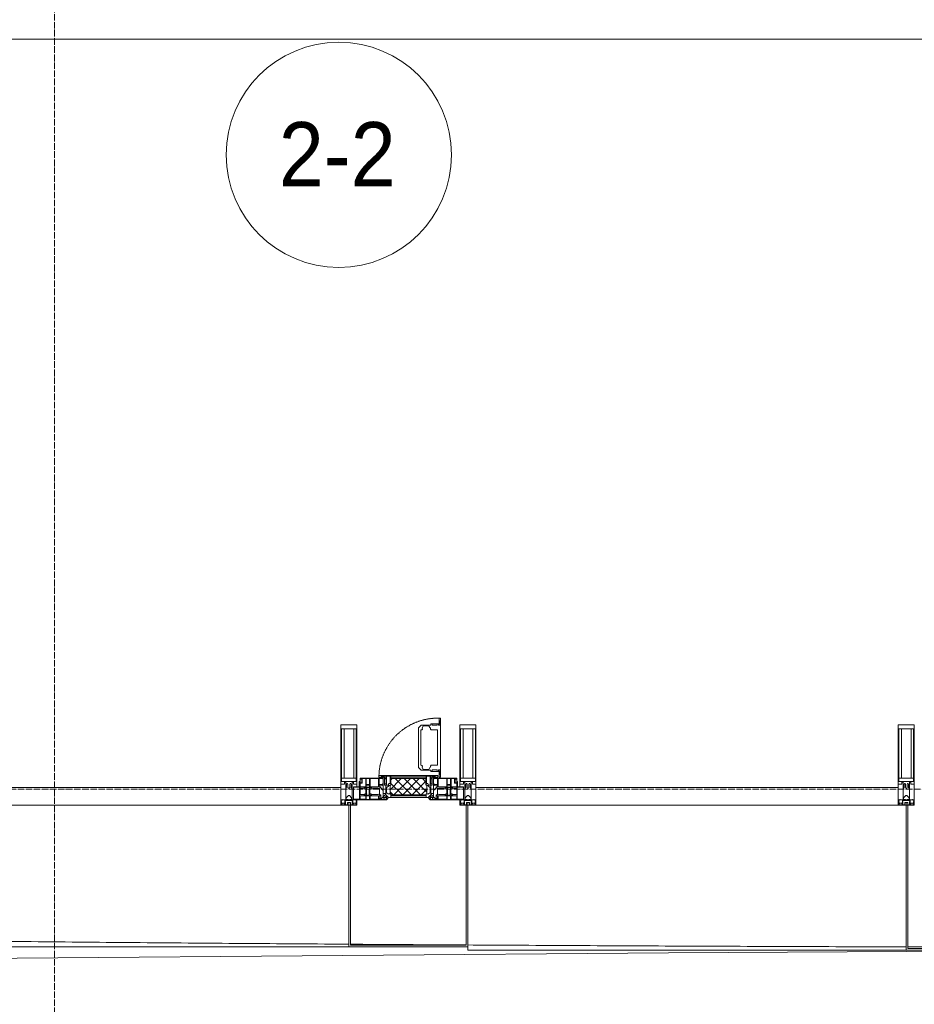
# Model space of a CAD drawing. Header units: millimetres. Extents: x 5617 to 109543, y 7718 to 202726.
# Tile 45 of 84: x 48206 to 50986, y 14731 to 17791. Entities that reach past the tile are written whole.
import ezdxf

# ---------------------------------------------------------------- set-up
doc = ezdxf.new("R2010")
doc.units = ezdxf.units.MM
for name, pattern in [('-D1-02х01', [3, 2, -1]), ('ADSK_Линия сетки', [25, 20, -2.5, 0, -2.5]), ('Линия сетки', [25, 20, -2.5, 0, -2.5])]:
    doc.linetypes.add(name, pattern=pattern)
for name, color, linetype, lineweight in [('Импосты витража', 7, 'Continuous', 18), ('Колонны', 7, 'Continuous', 18), ('Марки помещений', 7, 'Continuous', 20), ('Окна', 7, 'Continuous', 18), ('Оси', 7, 'Continuous', 9), ('Панели витража', 7, 'Continuous', 18), ('Форма', 7, 'Continuous', 18), ('Элементы узлов', 7, 'Continuous', 18)]:
    doc.layers.add(name, color=color, linetype=linetype, lineweight=lineweight)
doc.styles.add('Arial_3', font='arial.ttf', dxfattribs={"width": 0.9, "height": 200})

# ---------------------------------------------------------------- blocks, each defined once
blk = doc.blocks.new('Rectangular Mullion - 50Wx250H-2623690-МКСС_К4_L16_54_900_')
at = {"layer": 'Элементы узлов', "color": 253, "lineweight": 5, "true_color": 0xaaaaaa}
for p, q in [((-25, 65.2), (-25, 250)), ((-25, 250), (0, 250)), ((25, 250), (0, 250)), ((25, 65.2), (25, 250)), ((-23, 237.3), (0, 237.3)), ((-23, 237.3), (-23, 73.6)), ((-14.9, 84), (-14.9, 237.3)), ((23, 237.3), (0, 237.3)), ((14.9, 84), (14.9, 237.3)), ((23, 237.3), (23, 73.6)), ((-14, 65.2), (-25, 65.2)), ((0, 84), (-23, 84)), ((-0.5, 73.6), (-23, 73.6)), ((-14, 71.3), (-14, 65.2)), ((-10, 71.3), (-14, 71.3)), ((-10, 53), (-10, 71.3)), ((-7, 65.2), (-5.9, 67.3)), ((-7, 65.2), (-7, 54.7)), ((-4.1, 67.3), (-5.9, 67.3)), ((-4.1, 67.3), (-2.9, 65.1)), ((-2.9, 65.1), (-2.9, 54.6)), ((0, 84), (23, 84)), ((0.5, 73.6), (23, 73.6)), ((4.1, 67.3), (2.9, 65.1)), ((2.9, 65.1), (2.9, 54.6)), ((4.1, 67.3), (5.9, 67.3)), ((7, 65.2), (5.9, 67.3)), ((7, 65.2), (7, 54.7)), ((10, 71.3), (14, 71.3)), ((10, 53), (10, 71.3)), ((14, 71.3), (14, 65.2)), ((14, 65.2), (25, 65.2)), ((-8.7, 53), (-10, 53)), ((-10, 53), (-10, 17)), ((-8.7, 53), (-7, 54.7)), ((-1.3, 53), (-2.9, 54.6)), ((0, 53), (-1.3, 53)), ((0, 53), (1.3, 53)), ((1.3, 53), (2.9, 54.6)), ((8.7, 53), (7, 54.7)), ((8.7, 53), (10, 53)), ((10, 53), (10, 17)), ((-23.8, 14.6), (-25, 14.2)), ((-25, 0), (-25, 14.2)), ((-22.3, 17), (-23.8, 17)), ((-23.8, 17), (-23.8, 14.6)), ((-22.5, 10.6), (-23.8, 14.6)), ((-22.5, 10.6), (-23.7, 9.9)), ((-23.7, 1.3), (-23.7, 9.9)), ((-23.7, 1.3), (-11.8, 1.3)), ((-23.2, 10.2), (-22.5, 8)), ((-22.5, 8), (-22.5, 4.5)), ((-21.3, 4.5), (-22.5, 4.5)), ((-22.3, 17), (-22.3, 16)), ((-22.3, 16), (-21.3, 16)), ((-19, 17.6), (-21.3, 16)), ((-21.3, 4.5), (-21.3, 6.5)), ((-21.3, 6.5), (-14.2, 6.5)), ((-18.4, 16.6), (-19, 17.6)), ((-7.4, 16.6), (-18.4, 16.6)), ((-14.2, 6.5), (-14.2, 4.5)), ((-13.2, 4.5), (-14.2, 4.5)), ((-13.2, 4.5), (-12.2, 7.2)), ((-12.7, 7.6), (-11.3, 11.4)), ((-12.7, 7.6), (-11.8, 6.9)), ((-12.2, 9), (-12.2, 14.8)), ((-12.2, 14.8), (0, 14.8)), ((-11.8, 1.3), (-11.8, 6.9)), ((-10.5, 11.2), (-11.3, 11.4)), ((-10.5, 1.5), (-10.5, 11.2)), ((-4.8, 1.5), (-10.5, 1.5)), ((-10, 17), (-7.5, 17)), ((-8.5, 23), (-1.5, 30)), ((-8.5, 18.5), (-8.5, 23)), ((-7.5, 18.5), (-8.5, 18.5)), ((-7.5, 17), (-7.5, 18.5)), ((-7.4, 18), (-7.4, 16.6)), ((-2.6, 18), (-7.4, 18)), ((0, 8), (-4.8, 8)), ((-4.8, 1.5), (-4.8, 8)), ((-2.6, 18), (-2.6, 16.8)), ((-2.6, 16.8), (0, 16.8)), ((-1.5, 30), (0, 30)), ((1.5, 30), (0, 30)), ((2.6, 16.8), (0, 16.8)), ((0, 14.8), (0, 16.8)), ((0, 14.8), (0, 16.8)), ((12.2, 14.8), (0, 14.8)), ((0, 0), (0, 8)), ((0, 8), (4.8, 8)), ((0, 0), (0, 8)), ((8.5, 23), (1.5, 30)), ((2.6, 18), (2.6, 16.8)), ((2.6, 18), (7.4, 18)), ((4.8, 1.5), (4.8, 8)), ((4.8, 1.5), (10.5, 1.5)), ((7.4, 18), (7.4, 16.6)), ((7.4, 16.6), (18.4, 16.6)), ((7.5, 18.5), (8.5, 18.5)), ((7.5, 17), (7.5, 18.5)), ((10, 17), (7.5, 17)), ((8.5, 18.5), (8.5, 23)), ((10.5, 11.2), (11.3, 11.4)), ((10.5, 1.5), (10.5, 11.2)), ((12.7, 7.6), (11.3, 11.4)), ((12.7, 7.6), (11.8, 6.9)), ((11.8, 1.3), (11.8, 6.9)), ((23.7, 1.3), (11.8, 1.3)), ((12.2, 9), (12.2, 14.8)), ((13.2, 4.5), (12.2, 7.2)), ((13.2, 4.5), (14.2, 4.5)), ((21.3, 6.5), (14.2, 6.5)), ((14.2, 6.5), (14.2, 4.5)), ((18.4, 16.6), (19, 17.6)), ((19, 17.6), (21.3, 16)), ((22.3, 16), (21.3, 16)), ((21.3, 4.5), (21.3, 6.5)), ((21.3, 4.5), (22.5, 4.5)), ((22.3, 17), (22.3, 16)), ((22.3, 17), (23.8, 17)), ((22.5, 10.6), (23.8, 14.6)), ((22.5, 10.6), (23.7, 9.9)), ((23.2, 10.2), (22.5, 8)), ((22.5, 8), (22.5, 4.5)), ((23.7, 1.3), (23.7, 9.9)), ((23.8, 17), (23.8, 14.6)), ((23.8, 14.6), (25, 14.2)), ((25, 0), (25, 14.2)), ((-25, 0), (0, 0)), ((25, 0), (0, 0))]:
    blk.add_line(p, q, dxfattribs=at)
for centre, start, end in [((-0.5, 73.1), 360, 90), ((0.5, 73.1), 90, 180)]:
    blk.add_arc(centre, 0.5, start, end, dxfattribs=at)
blk = doc.blocks.new('Rectangular Mullion - R_StandardFrame_50Wx250H-V47-МКСС_К4_L16_54_900_')
at = {"layer": 'Импосты витража', "color": 253, "lineweight": 5, "true_color": 0xaaaaaa}
for p, q in [((-25, -250), (-25, 0)), ((-25, 0), (0, 0)), ((5, 0), (25, 0)), ((25, 0), (25, -250)), ((25, -250), (-25, -250))]:
    blk.add_line(p, q, dxfattribs=at)
blk = doc.blocks.new('System Panel - A_PAN_Glass-7508020-МКСС_К4_L16_54_900_')
at = {"layer": 'Панели витража', "color": 253, "lineweight": 5, "true_color": 0xaaaaaa}
for p, q in [((656.25, 55), (-656.25, 55)), ((-656.25, 55), (-656.25, 0)), ((656.25, 0), (656.25, 55)), ((-656.25, 0), (656.25, 0))]:
    blk.add_line(p, q, dxfattribs=at)
blk = doc.blocks.new('A_PAN_Створка - 383мм-V55-МКСС_К4_L16_54_900_')
at = {"layer": 'Панели витража', "lineweight": 5}
h = blk.add_hatch(dxfattribs=at)
h.set_pattern_fill('FP_6', color=256, style=0, pattern_type=2)
h.set_pattern_definition([(45, (-120550, -15350), (-14.1421356, 14.1421356), []), (135, (-120550, -15350), (-14.1421356, -14.1421356), [])])
h.paths.add_polyline_path([(-54.5, 31.8), (54.5, 31.8), (54.9, 34.1), (57.2, 36.4), (57.2, 60.8), (54.6, 63.4), (53.6, 82.7), (-54.6, 81.8), (-54.6, 63.4), (-57.2, 60.8), (-57.2, 36.4), (-54.9, 34.1)])
at = {"layer": 'Окна', "lineweight": 5}
for p, q in [((39.7, 249), (31.1, 240.4)), ((70.1, 249), (39.7, 249)), ((45.9, 246.8), (45, 244.7)), ((63.3, 246.8), (45.9, 246.8)), ((64.1, 245), (63.3, 246.8)), ((64.1, 245), (66.7, 241)), ((70.1, 252.9), (70.1, 249)), ((95.1, 252.9), (70.1, 252.9)), ((74.1, 248.4), (74.1, 252.9)), ((89.1, 248.4), (74.1, 248.4)), ((89.1, 252.9), (89.1, 248.4)), ((93.1, 248.4), (93.1, 252.9)), ((97.9, 248.4), (93.1, 248.4)), ((95.1, 270.5), (95.1, 252.9)), ((99.6, 270.5), (95.1, 270.5)), ((97.9, 262.4), (95.1, 262.4)), ((97.9, 262.4), (97.9, 248.4)), ((99.6, 270.5), (99.6, 87.5)), ((31.1, 117.6), (31.1, 240.4)), ((41.4, 234.2), (39.1, 233.8)), ((39.1, 179), (39.1, 233.8)), ((41.4, 234.2), (43.5, 236.3)), ((45, 244.7), (42.3, 239.8)), ((42.3, 239.8), (43.5, 236.3)), ((66.7, 241), (68.6, 239.7)), ((68.6, 239.7), (68.6, 236.4)), ((68.6, 236.4), (71.1, 233.9)), ((71.1, 233.9), (89.5, 233.9)), ((89.5, 233.9), (90.6, 232.8)), ((90.6, 125.2), (90.6, 232.8)), ((39.1, 179), (39.1, 124.2)), ((41.4, 123.8), (39.1, 124.2)), ((41.4, 123.8), (43.5, 121.7)), ((68.6, 121.6), (71.1, 124.1)), ((71.1, 124.1), (89.5, 124.1)), ((89.5, 124.1), (90.6, 125.2)), ((-91.5, 92), (91.5, 92)), ((-91.5, 87.5), (-91.5, 92)), ((39.7, 109), (31.1, 117.6)), ((70.1, 109), (39.7, 109)), ((42.3, 118.2), (43.5, 121.7)), ((45, 113.3), (42.3, 118.2)), ((45.9, 111.2), (45, 113.3)), ((63.3, 111.2), (45.9, 111.2)), ((64.1, 113), (63.3, 111.2)), ((64.1, 113), (66.7, 117)), ((66.7, 117), (68.6, 118.3)), ((68.6, 118.3), (68.6, 121.6)), ((70.1, 105.1), (70.1, 109)), ((95.1, 105.1), (70.1, 105.1)), ((74.1, 109.6), (74.1, 105.1)), ((89.1, 109.6), (74.1, 109.6)), ((89.1, 105.1), (89.1, 109.6)), ((91.5, 92), (91.5, 87.5)), ((93.1, 109.6), (93.1, 105.1)), ((97.9, 109.6), (93.1, 109.6)), ((95.1, 87.5), (95.1, 105.1)), ((97.9, 95.6), (95.1, 95.6)), ((97.9, 95.6), (97.9, 109.6)), ((-153, 73.5), (-150, 73.5)), ((-153, 60), (-153, 73.5)), ((-150, 84), (-78, 84)), ((-150, 73.5), (-150, 84)), ((-73.9, 87.5), (-91.5, 87.5)), ((-78, 84), (-78, 23.5)), ((-73.9, 62.5), (-73.9, 87.5)), ((-70, 62.5), (-73.9, 62.5)), ((-70, 32.1), (-70, 62.5)), ((70, 62.5), (70, 32.1)), ((73.9, 62.5), (70, 62.5)), ((73.9, 87.5), (73.9, 62.5)), ((91.5, 87.5), (73.9, 87.5)), ((78, 84), (150, 84)), ((78, 23.5), (78, 84)), ((99.6, 87.5), (95.1, 87.5)), ((150, 84), (150, 73.5)), ((150, 73.5), (153, 73.5)), ((153, 73.5), (153, 60)), ((-171, 57), (-156, 57)), ((-171, 17), (-171, 57)), ((-61.4, 23.5), (-70, 32.1)), ((70, 32.1), (61.4, 23.5)), ((156, 57), (171, 57)), ((171, 57), (171, 17)), ((-67.9, 17), (-171, 17)), ((-78, 23.5), (-67.9, 23.5)), ((-67.9, 23.5), (-64.6, 26.8)), ((-67.9, 17), (-67.9, 23.5)), ((-61.4, 23.5), (-67.9, 17)), ((-64.6, 26.8), (-61.4, 23.5)), ((61.4, 23.5), (-61.4, 23.5)), ((61.4, 23.5), (64.6, 26.8)), ((67.9, 17), (61.4, 23.5)), ((64.6, 26.8), (67.9, 23.5)), ((67.9, 23.5), (67.9, 17)), ((67.9, 23.5), (78, 23.5)), ((171, 17), (67.9, 17))]:
    blk.add_line(p, q, dxfattribs=at)
at = {"layer": 'Окна', "color": 253, "lineweight": 5, "true_color": 0xaaaaaa}
for p, q in [((-152, 20), (-152, 73.5)), ((-150.5, 69.5), (-150.5, 73.5)), ((-145, 69.5), (-150.5, 69.5)), ((-150.5, 33.6), (-150.5, 68)), ((-150.5, 68), (-143.5, 68)), ((-148.5, 82.5), (-132.4, 82.5)), ((-148.5, 81), (-148.5, 82.5)), ((-143.5, 81), (-148.5, 81)), ((-145, 69.5), (-145, 79.5)), ((-143.5, 68), (-143.5, 81)), ((-132.4, 56.6), (-132.4, 82.5)), ((-131, 82.5), (-120.8, 82.5)), ((-131, 82.5), (-131, 64.6)), ((-131, 64.6), (-120.8, 64.6)), ((-131, 56.5), (-131, 62.6)), ((-120.8, 62.6), (-131, 62.6)), ((-120.8, 82.5), (-120.8, 64.6)), ((-120.8, 56.5), (-120.8, 62.6)), ((-119.3, 82.5), (-92.5, 82.5)), ((-119.3, 56.6), (-119.3, 82.5)), ((-92.5, 56.6), (-92.5, 82.5)), ((-90.8, 82.5), (-79.5, 82.5)), ((-90.8, 64.6), (-90.8, 82.5)), ((-80.1, 64.6), (-90.8, 64.6)), ((-90.8, 62.7), (-90.8, 56.6)), ((-80.4, 62.7), (-90.8, 62.7)), ((-85, 84), (-85, 87.5)), ((-85, 87.5), (-78, 87.5)), ((-78, 84), (-85, 84)), ((-80.4, 61.1), (-80.4, 62.7)), ((-80.1, 66.1), (-80.1, 64.6)), ((-78, 66.1), (-80.1, 66.1)), ((-79.5, 82.5), (-79.5, 80.6)), ((-79.5, 80.6), (-78, 80.6)), ((-78, 87.5), (-78, 84)), ((-78, 66.1), (-78, 61.1)), ((78, 87.5), (78, 84)), ((85, 87.5), (78, 87.5)), ((78, 84), (85, 84)), ((79.5, 80.6), (78, 80.6)), ((78, 66.1), (78, 61.1)), ((78, 66.1), (80.1, 66.1)), ((90.8, 82.5), (79.5, 82.5)), ((79.5, 82.5), (79.5, 80.6)), ((80.1, 66.1), (80.1, 64.6)), ((80.1, 64.6), (90.8, 64.6)), ((80.4, 62.7), (90.8, 62.7)), ((80.4, 61.1), (80.4, 62.7)), ((85, 84), (85, 87.5)), ((90.8, 64.6), (90.8, 82.5)), ((90.8, 62.7), (90.8, 56.6)), ((119.3, 82.5), (92.5, 82.5)), ((92.5, 56.6), (92.5, 82.5)), ((119.3, 56.6), (119.3, 82.5)), ((120.8, 82.5), (120.8, 64.6)), ((131, 82.5), (120.8, 82.5)), ((131, 64.6), (120.8, 64.6)), ((120.8, 56.5), (120.8, 62.6)), ((120.8, 62.6), (131, 62.6)), ((131, 82.5), (131, 64.6)), ((131, 56.5), (131, 62.6)), ((132.4, 56.6), (132.4, 82.5)), ((148.5, 82.5), (132.4, 82.5)), ((143.5, 81), (148.5, 81)), ((143.5, 68), (143.5, 81)), ((150.5, 68), (143.5, 68)), ((145, 69.5), (145, 79.5)), ((145, 69.5), (150.5, 69.5)), ((148.5, 81), (148.5, 82.5)), ((150.5, 69.5), (150.5, 73.5)), ((150.5, 33.6), (150.5, 68)), ((152, 20), (152, 73.5)), ((-171, 55.5), (-152, 55.5)), ((-150.5, 56.6), (-132.4, 56.6)), ((-136.4, 52.4), (-150.5, 52.4)), ((-136.3, 33.6), (-150.5, 33.6)), ((-137.2, 54.8), (-135.8, 50.8)), ((-132.5, 54.8), (-137.2, 54.8)), ((-137.2, 31), (-135.8, 35)), ((-132.5, 31), (-137.2, 31)), ((-132.1, 49), (-135.8, 50.8)), ((-132.1, 36.8), (-135.8, 35)), ((-132.5, 53.8), (-133.4, 52)), ((-133.4, 52), (-130.1, 50.4)), ((-133.4, 33.7), (-130.1, 35.3)), ((-132.5, 31.9), (-133.4, 33.7)), ((-132.5, 53.8), (-132.5, 54.8)), ((-132.5, 31.9), (-132.5, 31)), ((-132.1, 49), (-132.1, 36.8)), ((-131, 56.5), (-120.8, 56.5)), ((-131, 55.1), (-131, 52.7)), ((-120.8, 55.1), (-131, 55.1)), ((-129.4, 51.1), (-131, 52.7)), ((-129.4, 34.6), (-131, 33)), ((-131, 30.9), (-131, 33)), ((-120.8, 30.9), (-131, 30.9)), ((-130.1, 50.4), (-129.4, 51.1)), ((-130.1, 35.3), (-130.1, 50.4)), ((-130.1, 35.3), (-129.4, 34.6)), ((-122.4, 51.1), (-120.8, 52.7)), ((-121.7, 50.4), (-122.4, 51.1)), ((-121.7, 35.3), (-122.4, 34.6)), ((-122.4, 34.6), (-120.8, 33)), ((-118.4, 52), (-121.7, 50.4)), ((-121.7, 35.3), (-121.7, 50.4)), ((-118.4, 33.7), (-121.7, 35.3)), ((-120.8, 55.1), (-120.8, 52.7)), ((-120.8, 30.9), (-120.8, 33)), ((-119.7, 49), (-115.9, 50.8)), ((-119.7, 49), (-119.7, 36.8)), ((-119.7, 36.8), (-115.9, 35)), ((-92.5, 56.6), (-119.3, 56.6)), ((-119.3, 54.8), (-114.6, 54.8)), ((-119.3, 53.8), (-119.3, 54.8)), ((-119.3, 53.8), (-118.4, 52)), ((-119.3, 31.9), (-118.4, 33.7)), ((-119.3, 31.9), (-119.3, 31)), ((-119.3, 31), (-114.6, 31)), ((-114.6, 54.8), (-115.9, 50.8)), ((-114.6, 31), (-115.9, 35)), ((-94.1, 33.5), (-115.4, 33.5)), ((-94.1, 52.5), (-115.3, 52.5)), ((-89.9, 50.9), (-94.1, 52.5)), ((-89.9, 35.1), (-94.1, 33.5)), ((-90.8, 56.6), (-85.9, 56.6)), ((-89.9, 52.2), (-88.6, 53.5)), ((-89.9, 52.2), (-89.9, 50.9)), ((-89.9, 35.1), (-89.9, 50.9)), ((-89.9, 32.5), (-89.9, 35.1)), ((-85.9, 32.5), (-89.9, 32.5)), ((-85.9, 53.5), (-88.6, 53.5)), ((-85.9, 56.6), (-85.9, 53.5)), ((-85.9, 53.5), (-78, 45.6)), ((-85.9, 29.4), (-85.9, 32.5)), ((-70, 33.8), (-83.4, 20.4)), ((-78, 61.1), (-80.4, 61.1)), ((-78, 45.6), (-78, 36.8)), ((-78, 36.8), (-70, 36.8)), ((-70, 36.8), (-70, 33.8)), ((70, 36.8), (70, 33.8)), ((78, 36.8), (70, 36.8)), ((70, 33.8), (83.4, 20.4)), ((78, 61.1), (80.4, 61.1)), ((85.9, 53.5), (78, 45.6)), ((78, 45.6), (78, 36.8)), ((85.9, 56.6), (85.9, 53.5)), ((90.8, 56.6), (85.9, 56.6)), ((85.9, 53.5), (88.6, 53.5)), ((85.9, 32.5), (89.9, 32.5)), ((85.9, 29.4), (85.9, 32.5)), ((89.9, 52.2), (88.6, 53.5)), ((89.9, 50.9), (94.1, 52.5)), ((89.9, 52.2), (89.9, 50.9)), ((89.9, 35.1), (89.9, 50.9)), ((89.9, 35.1), (94.1, 33.5)), ((89.9, 32.5), (89.9, 35.1)), ((92.5, 56.6), (119.3, 56.6)), ((94.1, 52.5), (115.3, 52.5)), ((94.1, 33.5), (115.4, 33.5)), ((114.6, 54.8), (115.9, 50.8)), ((119.3, 54.8), (114.6, 54.8)), ((114.6, 31), (115.9, 35)), ((119.3, 31), (114.6, 31)), ((119.7, 49), (115.9, 50.8)), ((119.7, 36.8), (115.9, 35)), ((119.3, 53.8), (118.4, 52)), ((118.4, 52), (121.7, 50.4)), ((118.4, 33.7), (121.7, 35.3)), ((119.3, 31.9), (118.4, 33.7)), ((119.3, 53.8), (119.3, 54.8)), ((119.3, 31.9), (119.3, 31)), ((119.7, 49), (119.7, 36.8)), ((131, 56.5), (120.8, 56.5)), ((120.8, 55.1), (120.8, 52.7)), ((120.8, 55.1), (131, 55.1)), ((122.4, 51.1), (120.8, 52.7)), ((122.4, 34.6), (120.8, 33)), ((120.8, 30.9), (120.8, 33)), ((120.8, 30.9), (131, 30.9)), ((121.7, 50.4), (122.4, 51.1)), ((121.7, 35.3), (121.7, 50.4)), ((121.7, 35.3), (122.4, 34.6)), ((129.4, 51.1), (131, 52.7)), ((130.1, 50.4), (129.4, 51.1)), ((130.1, 35.3), (129.4, 34.6)), ((129.4, 34.6), (131, 33)), ((133.4, 52), (130.1, 50.4)), ((130.1, 35.3), (130.1, 50.4)), ((133.4, 33.7), (130.1, 35.3)), ((131, 55.1), (131, 52.7)), ((131, 30.9), (131, 33)), ((132.1, 49), (135.8, 50.8)), ((132.1, 49), (132.1, 36.8)), ((132.1, 36.8), (135.8, 35)), ((150.5, 56.6), (132.4, 56.6)), ((132.5, 54.8), (137.2, 54.8)), ((132.5, 53.8), (132.5, 54.8)), ((132.5, 53.8), (133.4, 52)), ((132.5, 31.9), (133.4, 33.7)), ((132.5, 31.9), (132.5, 31)), ((132.5, 31), (137.2, 31)), ((137.2, 54.8), (135.8, 50.8)), ((137.2, 31), (135.8, 35)), ((136.3, 33.6), (150.5, 33.6)), ((136.4, 52.4), (150.5, 52.4)), ((171, 55.5), (152, 55.5)), ((-171, 18.5), (-153.5, 18.5)), ((-153.5, 18.5), (-152, 20)), ((-150.5, 29.4), (-132.4, 29.4)), ((-150.5, 17), (-150.5, 29.4)), ((-132.4, 18.6), (-150.5, 18.6)), ((-132.4, 29.4), (-132.4, 18.6)), ((-131, 29.5), (-120.8, 29.5)), ((-131, 18.2), (-131, 29.5)), ((-120.8, 18.2), (-131, 18.2)), ((-120.8, 18.2), (-120.8, 29.5)), ((-92.5, 29.4), (-119.3, 29.4)), ((-119.3, 29.4), (-119.3, 18.6)), ((-119.3, 18.6), (-92.5, 18.6)), ((-92.5, 18.6), (-92.5, 29.4)), ((-90.8, 18.5), (-90.8, 29.4)), ((-90.8, 29.4), (-85.9, 29.4)), ((-87.3, 18.5), (-90.8, 18.5)), ((-87.3, 21.9), (-85.9, 21.9)), ((-87.3, 20.4), (-87.3, 21.9)), ((-87.3, 20.4), (-87.3, 18.5)), ((-84.8, 20.4), (-87.3, 20.4)), ((-85.9, 21.9), (-85.9, 29.4)), ((-85.9, 18.2), (-85.9, 20.4)), ((-75.9, 18.2), (-85.9, 18.2)), ((-83.4, 20.4), (-84.8, 20.4)), ((-75.9, 23.5), (-73, 23.5)), ((-75.9, 21.5), (-75.9, 23.5)), ((-75.9, 21.5), (-75.9, 18.2)), ((-74.9, 21.5), (-75.9, 21.5)), ((-74.9, 17.9), (-74.9, 21.5)), ((-68.9, 17.9), (-74.9, 17.9)), ((-67.2, 29.3), (-73, 23.5)), ((-68.9, 21.5), (-68.9, 17.9)), ((-67.9, 21.5), (-68.9, 21.5)), ((-67.9, 23.5), (-64.6, 26.8)), ((-67.9, 21.5), (-67.9, 23.5)), ((-64.6, 26.8), (-67.2, 29.3)), ((64.6, 26.8), (67.2, 29.3)), ((67.9, 23.5), (64.6, 26.8)), ((67.2, 29.3), (73, 23.5)), ((67.9, 21.5), (67.9, 23.5)), ((67.9, 21.5), (68.9, 21.5)), ((68.9, 21.5), (68.9, 17.9)), ((68.9, 17.9), (74.9, 17.9)), ((75.9, 23.5), (73, 23.5)), ((74.9, 21.5), (75.9, 21.5)), ((74.9, 17.9), (74.9, 21.5)), ((75.9, 21.5), (75.9, 23.5)), ((75.9, 21.5), (75.9, 18.2)), ((75.9, 18.2), (85.9, 18.2)), ((83.4, 20.4), (84.8, 20.4)), ((84.8, 20.4), (87.3, 20.4)), ((85.9, 21.9), (85.9, 29.4)), ((90.8, 29.4), (85.9, 29.4)), ((87.3, 21.9), (85.9, 21.9)), ((85.9, 18.2), (85.9, 20.4)), ((87.3, 20.4), (87.3, 21.9)), ((87.3, 20.4), (87.3, 18.5)), ((87.3, 18.5), (90.8, 18.5)), ((90.8, 18.5), (90.8, 29.4)), ((92.5, 18.6), (92.5, 29.4)), ((92.5, 29.4), (119.3, 29.4)), ((119.3, 18.6), (92.5, 18.6)), ((119.3, 29.4), (119.3, 18.6)), ((120.8, 18.2), (120.8, 29.5)), ((131, 29.5), (120.8, 29.5)), ((120.8, 18.2), (131, 18.2)), ((131, 18.2), (131, 29.5)), ((150.5, 29.4), (132.4, 29.4)), ((132.4, 29.4), (132.4, 18.6)), ((132.4, 18.6), (150.5, 18.6)), ((150.5, 17), (150.5, 29.4)), ((153.5, 18.5), (152, 20)), ((171, 18.5), (153.5, 18.5))]:
    blk.add_line(p, q, dxfattribs=at)
at = {"layer": 'Окна', "linetype": '-D1-02х01', "lineweight": 5}
blk.add_arc((91.4, 87.5), 183, 88.8555, 178.5909, dxfattribs=at)
at = {"layer": 'Окна', "lineweight": 5}
for centre, start, end in [((-156, 60), 270, 360), ((156, 60), 180, 270)]:
    blk.add_arc(centre, 3, start, end, dxfattribs=at)
at = {"layer": 'Элементы узлов', "color": 253, "lineweight": 5, "true_color": 0xaaaaaa}
for p, q in [((-91.5, 92), (-91.5, 87.5)), ((-91.5, 92), (91.5, 92)), ((91.5, 92), (91.5, 87.5)), ((-91.5, 87.5), (-73.9, 87.5)), ((-83.4, 90.3), (-69.4, 90.3)), ((-83.4, 90.3), (-83.4, 87.5)), ((-73.9, 87.5), (-73.9, 62.5)), ((-69.4, 85.5), (-73.9, 85.5)), ((-73.9, 81.5), (-69.4, 81.5)), ((-69.4, 66.5), (-73.9, 66.5)), ((-73.9, 62.5), (-70, 62.5)), ((-70, 62.5), (-70, 32.1)), ((-69.4, 90.3), (-69.4, 85.5)), ((-69.4, 81.5), (-69.4, 66.5)), ((-67.9, 89.3), (-66.9, 90.3)), ((-67.9, 62.5), (-67.9, 89.3)), ((-61.7, 62.5), (-67.9, 62.5)), ((-66.9, 90.3), (-57.4, 90.3)), ((-60.1, 67.7), (-61.7, 64.9)), ((-61.7, 64.9), (-61.7, 62.5)), ((-56.4, 67.7), (-60.1, 67.7)), ((-57.4, 90.3), (-56.4, 89.4)), ((-57.4, 61), (-54.9, 63.5)), ((-54.6, 63.4), (-57.2, 60.8)), ((-56.4, 89.4), (-56.4, 67.7)), ((-53.9, 90.3), (-54.9, 89.3)), ((-54.9, 89.3), (-54.9, 85.6)), ((-54.9, 85.6), (-53.9, 84.6)), ((-54.9, 81.9), (-53.8, 83)), ((-54.9, 63.5), (-54.9, 81.9)), ((-53.6, 82.7), (-54.6, 81.8)), ((-54.6, 81.8), (-54.6, 63.4)), ((53.9, 90.3), (-53.9, 90.3)), ((-53.9, 84.6), (53.9, 84.6)), ((53.8, 83), (-53.8, 83)), ((53.6, 82.7), (-53.6, 82.7)), ((54.6, 81.8), (53.6, 82.7)), ((54.9, 81.9), (53.8, 83)), ((53.9, 90.3), (54.9, 89.3)), ((54.9, 85.6), (53.9, 84.6)), ((54.6, 63.4), (54.6, 81.8)), ((57.2, 60.8), (54.6, 63.4)), ((54.9, 89.3), (54.9, 85.6)), ((54.9, 63.5), (54.9, 81.9)), ((57.4, 61), (54.9, 63.5)), ((57.4, 90.3), (56.4, 89.4)), ((56.4, 89.4), (56.4, 67.7)), ((56.4, 67.7), (60.1, 67.7)), ((66.9, 90.3), (57.4, 90.3)), ((60.1, 67.7), (61.7, 64.9)), ((61.7, 64.9), (61.7, 62.5)), ((61.7, 62.5), (67.9, 62.5)), ((67.9, 89.3), (66.9, 90.3)), ((67.9, 62.5), (67.9, 89.3)), ((69.4, 90.3), (69.4, 85.5)), ((83.4, 90.3), (69.4, 90.3)), ((69.4, 85.5), (73.9, 85.5)), ((69.4, 81.5), (69.4, 66.5)), ((73.9, 81.5), (69.4, 81.5)), ((69.4, 66.5), (73.9, 66.5)), ((70, 62.5), (70, 32.1)), ((73.9, 62.5), (70, 62.5)), ((91.5, 87.5), (73.9, 87.5)), ((73.9, 87.5), (73.9, 62.5)), ((83.4, 90.3), (83.4, 87.5)), ((-70, 32.1), (-61.4, 23.5)), ((-66, 56.5), (-67.8, 55.7)), ((-67.8, 55.7), (-67.8, 38.3)), ((-67.8, 38.3), (-65.7, 37.4)), ((-66, 56.5), (-62, 59.1)), ((-65.7, 37.4), (-60.8, 34.7)), ((-62, 59.1), (-60.7, 61)), ((-60.8, 34.7), (-57.3, 35.9)), ((-60.7, 61), (-57.4, 61)), ((-55.2, 33.8), (-57.3, 35.9)), ((-57.2, 60.8), (-57.2, 36.4)), ((-57.2, 36.4), (-54.9, 34.1)), ((-55.2, 33.8), (-54.8, 31.5)), ((-54.9, 34.1), (-54.5, 31.8)), ((0, 31.5), (-54.8, 31.5)), ((-54.5, 31.8), (54.5, 31.8)), ((0, 31.5), (54.8, 31.5)), ((54.5, 31.8), (54.9, 34.1)), ((55.2, 33.8), (54.8, 31.5)), ((54.9, 34.1), (57.2, 36.4)), ((55.2, 33.8), (57.3, 35.9)), ((57.2, 36.4), (57.2, 60.8)), ((60.8, 34.7), (57.3, 35.9)), ((60.7, 61), (57.4, 61)), ((62, 59.1), (60.7, 61)), ((65.7, 37.4), (60.8, 34.7)), ((70, 32.1), (61.4, 23.5)), ((66, 56.5), (62, 59.1)), ((67.8, 38.3), (65.7, 37.4)), ((66, 56.5), (67.8, 55.7)), ((67.8, 55.7), (67.8, 38.3)), ((61.4, 23.5), (-61.4, 23.5)), ((-53.9, 30.5), (-54.9, 29.5)), ((-54.9, 29.5), (-54.9, 25.8)), ((-54.9, 25.8), (-53.9, 24.8)), ((53.9, 30.5), (-53.9, 30.5)), ((-53.9, 24.8), (53.9, 24.8)), ((53.9, 30.5), (54.9, 29.5)), ((54.9, 25.8), (53.9, 24.8)), ((54.9, 29.5), (54.9, 25.8))]:
    blk.add_line(p, q, dxfattribs=at)
blk = doc.blocks.new('Rectangular Mullion - R_StandardFrame_50Wx250H-V52-МКСС_К4_L16_54_900_')
at = {"layer": 'Импосты витража', "color": 253, "lineweight": 5, "true_color": 0xaaaaaa}
for p, q in [((-25, -250), (-25, 0)), ((-25, 0), (0, 0)), ((5, 0), (25, 0)), ((25, 0), (25, -17)), ((25, -57), (25, -250)), ((25, -250), (-25, -250))]:
    blk.add_line(p, q, dxfattribs=at)
blk = doc.blocks.new('Rectangular Mullion - R_StandardFrame_50Wx250H-V53-МКСС_К4_L16_54_900_')
at = {"layer": 'Импосты витража', "color": 253, "lineweight": 5, "true_color": 0xaaaaaa}
for p, q in [((-25, -17), (-25, 0)), ((-25, 0), (-5, 0)), ((0, 0), (25, 0)), ((25, 0), (25, -250)), ((-25, -250), (-25, -57)), ((25, -250), (-25, -250))]:
    blk.add_line(p, q, dxfattribs=at)
blk = doc.blocks.new('A_SLK_PAN_Type1 - Прямой тип панели-6537724-МКСС_К4_L16_54_900_')
at = {"layer": 'Колонны', "lineweight": 5}
for p, q in [((-252.5, 450), (252.5, 450)), ((-252.5, 0), (-252.5, 450)), ((-247.5, 445), (-247.5, 0)), ((247.5, 445), (-247.5, 445)), ((247.5, 0), (247.5, 445)), ((252.5, 450), (252.5, 0)), ((-247.5, 0), (-252.5, 0)), ((252.5, 0), (247.5, 0))]:
    blk.add_line(p, q, dxfattribs=at)
blk = doc.blocks.new('A_SLK_PAN_Type1 - Прямой тип панели Ф-1_1-7502521-МКСС_К4_L16_54_900_')
at = {"layer": 'Колонны', "lineweight": 5}
for p, q in [((-185, 440), (185, 440)), ((-185, 0), (-185, 440)), ((-180, 435), (-180, 0)), ((180, 435), (-180, 435)), ((180, 0), (180, 435)), ((185, 440), (185, 0)), ((-180, 0), (-185, 0)), ((185, 0), (180, 0))]:
    blk.add_line(p, q, dxfattribs=at)
blk = doc.blocks.new('A_OGR_PAN_Отлив - A_OGR_PAN_Отлив-6121356-МКСС_К4_L16_54_900_')
at = {"layer": 'Колонны', "color": 253, "lineweight": 5, "true_color": 0xaaaaaa}
for q in [(-681.25, -440), (681.25, -450)]:
    blk.add_line((-681.25, -450), q, dxfattribs=at)
blk = doc.blocks.new('A_OGR_PAN_Отлив - A_OGR_PAN_Отлив-6121425-МКСС_К4_L16_54_900_')
at = {"layer": 'Колонны', "color": 253, "lineweight": 5, "true_color": 0xaaaaaa}
for q in [(-681.2, -425.7), (681.2, -440)]:
    blk.add_line((-681.2, -440), q, dxfattribs=at)
blk = doc.blocks.new('135_SLK_K4_AR_FCD_rvt-1-МКСС_К4_L16_54_900_')
at = {"layer": 'Форма', "color": 253, "lineweight": 9, "true_color": 0xaaaaaa}
blk.add_line((136800, 17730), (101533.6, 17730), dxfattribs=at)
at = {"layer": 'Форма', "color": 253, "lineweight": 5, "true_color": 0xaaaaaa, "flags": 128}
blk.add_lwpolyline([(114341.6, 14827.2), (118320, 14866.3), (121358.5, 14890.7), (123765.7, 14904.4), (123964.6, 14905)], dxfattribs=at)
at = {"layer": 'Форма', "color": 253, "lineweight": 9, "true_color": 0xaaaaaa}
for points, knots in [([(118993.3, 14929.7), (119050.7, 14929.2), (119221.2, 14927.4), (119504.7, 14924.7), (119843.7, 14921.8), (120126.2, 14919.7), (120300, 14918.5), (120360.7, 14918), (120364.9, 14918)], [-0.50488098, -0.50488098, -0.50488098, -0.50488098, -0.5, -0.49038462, -0.48076923, -0.47115385, -0.46634615, -0.46598879, -0.46598879, -0.46598879, -0.46598879]), ([(120369.9, 14918), (120420.6, 14917.6), (120527.8, 14916.9), (120647.9, 14916.2), (120717.3, 14915.8), (120730.1, 14915.7)], [-0.46584806, -0.46584806, -0.46584806, -0.46584806, -0.46153846, -0.45673077, -0.45563938, -0.45563938, -0.45563938, -0.45563938]), ([(120735.1, 14915.6), (120777.1, 14915.4), (120932.2, 14914.5), (121200.2, 14913.1), (121482.7, 14911.8), (121708.8, 14910.9), (121878.5, 14910.3), (122008.1, 14909.9), (122081.1, 14909.7), (122097.6, 14909.6)], [-0.45549792, -0.45549792, -0.45549792, -0.45549792, -0.45192308, -0.44230769, -0.43269231, -0.42788462, -0.42307692, -0.41826923, -0.41686642, -0.41686642, -0.41686642, -0.41686642]), ([(122102.5, 14909.6), (122140.9, 14909.5), (122292.3, 14909), (122457.3, 14908.6), (122583.9, 14908.4), (122597.5, 14908.3)], [-0.41672619, -0.41672619, -0.41672619, -0.41672619, -0.41346154, -0.40384615, -0.40268864, -0.40268864, -0.40268864, -0.40268864])]:
    blk.add_open_spline(points, degree=3, knots=knots, dxfattribs=at)
at = {"layer": 'Импосты витража', "color": 253, "lineweight": 5, "true_color": 0xaaaaaa}
for p in [(120365, 15350), (120735, 15350), (122097.5, 15350)]:
    blk.add_blockref('Rectangular Mullion - 50Wx250H-2623690-МКСС_К4_L16_54_900_', p, dxfattribs=at)
at = {"layer": 'Импосты витража', "color": 253, "lineweight": 5, "true_color": 0xaaaaaa, "extrusion": (0, 0, -1), "rotation": 180}
for name, p in [('Rectangular Mullion - R_StandardFrame_50Wx250H-V52-МКСС_К4_L16_54_900_', (-120365, 15350)), ('Rectangular Mullion - R_StandardFrame_50Wx250H-V53-МКСС_К4_L16_54_900_', (-120735, 15350)), ('Rectangular Mullion - R_StandardFrame_50Wx250H-V47-МКСС_К4_L16_54_900_', (-122097.5, 15350))]:
    blk.add_blockref(name, p, dxfattribs=at)
at = {"layer": 'Колонны', "color": 253, "lineweight": 5, "true_color": 0xaaaaaa, "rotation": 180}
for name, p in [('A_SLK_PAN_Type1 - Прямой тип панели Ф-1_1-7502521-МКСС_К4_L16_54_900_', (120550, 15350)), ('A_SLK_PAN_Type1 - Прямой тип панели-6537724-МКСС_К4_L16_54_900_', (122350, 15350))]:
    blk.add_blockref(name, p, dxfattribs=at)
at = {"layer": 'Колонны', "color": 253, "lineweight": 5, "true_color": 0xaaaaaa}
for name, p in [('A_OGR_PAN_Отлив - A_OGR_PAN_Отлив-6121425-МКСС_К4_L16_54_900_', (119683.8, 15350)), ('A_OGR_PAN_Отлив - A_OGR_PAN_Отлив-6121356-МКСС_К4_L16_54_900_', (121416.3, 15350))]:
    blk.add_blockref(name, p, dxfattribs=at)
at = {"layer": 'Панели витража', "color": 253, "lineweight": 5, "true_color": 0xaaaaaa}
for name, p in [('A_PAN_Створка - 383мм-V55-МКСС_К4_L16_54_900_', (120550, 15350)), ('System Panel - A_PAN_Glass-7508020-МКСС_К4_L16_54_900_', (119683.8, 15350)), ('System Panel - A_PAN_Glass-7508020-МКСС_К4_L16_54_900_', (121416.3, 15350))]:
    blk.add_blockref(name, p, dxfattribs=at)
blk = doc.blocks.new('050_Марка_Помещение - Номер-620969-МКСС_К4_L16_54_900_')
at = {"layer": 'Марки помещений'}
blk.add_circle((0, 0), 3.5, dxfattribs=at)

msp = doc.modelspace()

# ---------------------------------------------------------------- linework, layer by layer
at = {"layer": 'Оси', "linetype": 'Линия сетки'}
msp.add_line((48313.9, 13295.7), (48313.9, 33100), dxfattribs=at)
at = {"layer": 'Оси', "linetype": 'ADSK_Линия сетки'}
msp.add_line((65663.9, 15400), (24981.8, 15400), dxfattribs=at)

# ---------------------------------------------------------------- block references
at = {"lineweight": 5}
msp.add_blockref('135_SLK_K4_AR_FCD_rvt-1-МКСС_К4_L16_54_900_', (-71136.1, 0), dxfattribs=at)
at = {"layer": 'Марки помещений', "xscale": 99.99999999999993, "yscale": 99.99999999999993, "zscale": 99.99999999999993}
msp.add_blockref('050_Марка_Помещение - Номер-620969-МКСС_К4_L16_54_900_', (49197.6, 17371), dxfattribs=at)

# ---------------------------------------------------------------- texts
at = {"layer": 'Марки помещений', "lineweight": 9, "insert": (49011.1, 17472.7), "char_height": 200, "width": 447.342, "attachment_point": 1, "style": 'Arial_3'}
msp.add_mtext('2-2', dxfattribs=at)

doc.saveas('drawing.dxf')
